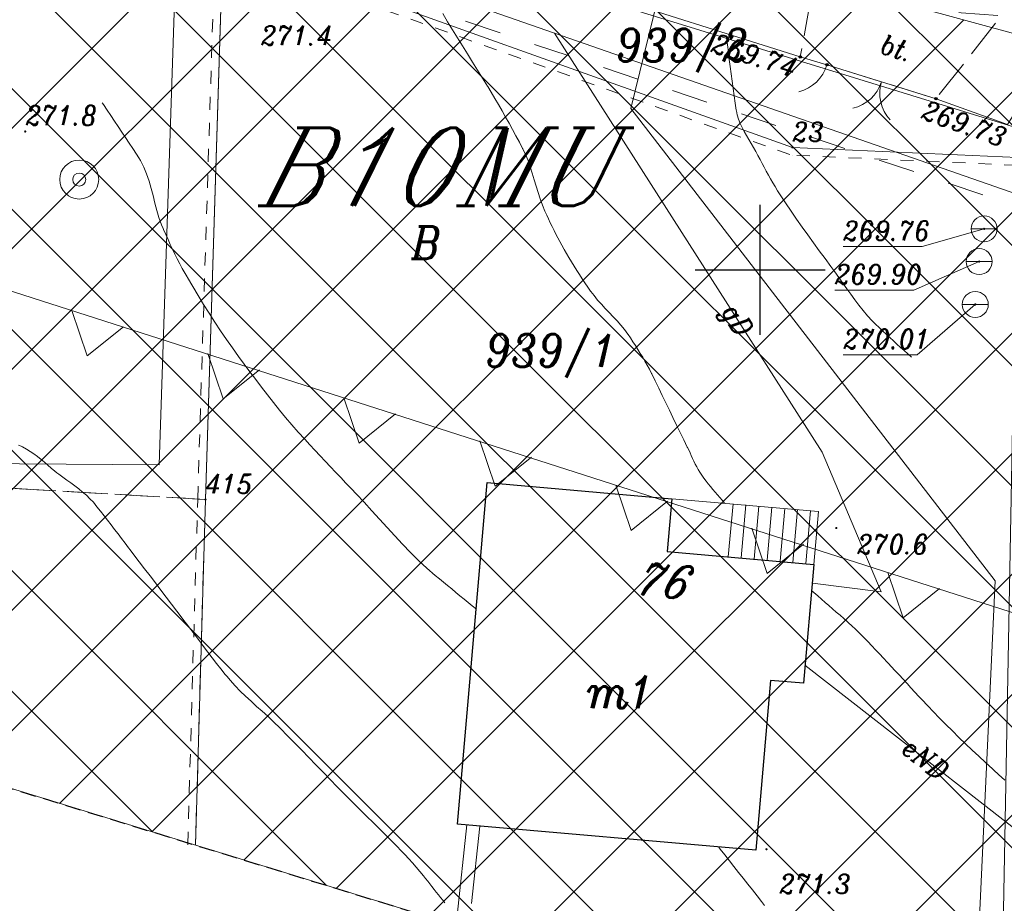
# Model space of a CAD drawing. Header units: metres. Extents: x 7435600 to 7436400, y 5537603 to 5538250.
# Tile 23 of 43: x 7436021 to 7436059, y 5537876 to 5537910. Entities that reach past the tile are written whole.
import ezdxf
from ezdxf.enums import TextEntityAlignment as Align

# ---------------------------------------------------------------- set-up
doc = ezdxf.new("R2010")
doc.units = ezdxf.units.M
doc.header["$MEASUREMENT"] = 0
for name, pattern in [('0.5_0.5', [1, 0.5, -0.5]), ('1.4_1.4', [2.8, 1.4, -1.4]), ('1.5_0.5', [2, 1.5, -0.5]), ('2', [0.9, 0.6, -0.3]), ('218-500', [1, 0.5, -0.5]), ('219-500', [0]), ('3117-500', [0]), ('ktok02-500', [0]), ('ktok04-500', [0])]:
    doc.linetypes.add(name, pattern=pattern)
doc.layers.get('0').update_dxf_attribs({"color": 2, "linetype": 'CONTINUOUS', "lineweight": 5})
doc.layers.add('!ramka', color=2, linetype='CONTINUOUS', lineweight=0)
doc.layers.add('BUIB02_02', color=7, linetype='CONTINUOUS', lineweight=0)
for name, color, linetype in [('140-Punkty robocze', 7, 'CONTINUOUS'), ('203-Punkt załamania granicy działki nie stabilizowany', 7, 'CONTINUOUS'), ('203-Punkt załamania granicy działki nie stabilizowany-Atr103', 7, 'CONTINUOUS'), ('203-Punkt załamania granicy działki nie stabilizowany-Atr104', 7, 'CONTINUOUS'), ('210-Oznaczenie użytku', 7, 'CONTINUOUS'), ('211-Nr działki', 7, 'CONTINUOUS'), ('217-Granica konturu klasyfikcyjnego', 7, 'CONTINUOUS'), ('218-Granica użytku', 7, 'CONTINUOUS'), ('218-Granica użytku po granicy działki', 7, 'CONTINUOUS'), ('219-Linia granicy', 7, 'CONTINUOUS'), ('238-Punkt adresowy budynku', 7, 'CONTINUOUS'), ('312-Budynek (powierzchnia)', 7, 'CONTINUOUS'), ('312-Numer ewidencyjny budynku-Atr124', 7, 'CONTINUOUS'), ('352-schody (powierzchnia)', 7, 'CONTINUOUS'), ('403-Punkt określonej wysokości', 7, 'CONTINUOUS'), ('811-Warstwica ciągła linia', 7, 'CONTINUOUS'), ('814-Warstwica pogrubiona linia', 7, 'CONTINUOUS'), ('995-Tekst dodatkowy duży', 7, 'CONTINUOUS'), ('brama (linia)', 7, 'CONTINUOUS'), ('brama (linia) - symbol', 7, 'CONTINUOUS'), ('furtka (linia)', 7, 'CONTINUOUS'), ('furtka (linia) - symbol', 7, 'CONTINUOUS'), ('Miejsce błędu lub ostrzeżenia po kontroli', 7, 'CONTINUOUS'), ('murek oporowy (linia)', 7, 'CONTINUOUS'), ('Nieprzekraczalna linia zabudowy', 7, 'CONTINUOUS'), ('ogrodzenie trwałe (linia)', 7, 'CONTINUOUS'), ('osadnik kanalizacji lokalnej (dół Chambeau) (punkt)', 7, 'CONTINUOUS'), ('plac (powierzchnia)', 7, 'CONTINUOUS'), ('plac (powierzchnia)-Atr17', 7, 'CONTINUOUS'), ('przewód elektroenergetyczny (linia)', 7, 'CONTINUOUS'), ('przewód elektroenergetyczny (linia)-Atr1', 7, 'CONTINUOUS'), ('przewód gazowy (linia)', 7, 'CONTINUOUS'), ('przewód gazowy (linia)-Atr1', 7, 'CONTINUOUS'), ('przewód wodociągowy (linia)', 7, 'CONTINUOUS'), ('punkt o określonej wysokości (sieć kanalizacyjna)', 7, 'CONTINUOUS'), ('punkt o określonej wysokości (sieć kanalizacyjna)-Atr2', 7, 'CONTINUOUS'), ('punkt wysokościowy naturalny', 7, 'CONTINUOUS'), ('punkt wysokościowy naturalny-Atr2', 7, 'CONTINUOUS'), ('punkt wysokościowy sztuczny', 7, 'CONTINUOUS'), ('punkt wysokościowy sztuczny-Atr2', 7, 'CONTINUOUS'), ('Strefa osuwisk potencjalnych', 7, 'CONTINUOUS'), ('studnia (punkt)', 7, 'CONTINUOUS'), ('Wstawianie ramki sekcyjnej z opisem', 7, 'CONTINUOUS'), ('Zakres', 7, 'CONTINUOUS')]:
    doc.layers.add(name, color=color, linetype=linetype)
doc.styles.get("Standard").update_dxf_attribs({"font": 'italic_1250.shx', "width": 0.75})
doc.linetypes.add('450-500k', pattern='A,2.5,0,[7,ksztalty.shx,S=0.714,R=0,X=0,Y=0],2.5', length=5)
doc.linetypes.add('902-500', pattern='A,3.75,0,[1,ksztalty.shx,S=0.5,R=0,X=0,Y=0],3.75', length=7.5)

# ---------------------------------------------------------------- blocks, each defined once
blk = doc.blocks.new('203')
at = {"linetype": 'Continuous', "lineweight": 0}
h = blk.add_hatch(color=0, dxfattribs=at)
edge = h.paths.add_edge_path()
edge.add_arc((0, 0), 0.045, 0, 360)
blk = doc.blocks.new('US07')
at = {"color": 0, "linetype": 'Continuous', "lineweight": 13}
for q in [(-0.5, 0), (0.5, 0)]:
    blk.add_line((0, 0), q, dxfattribs=at)
blk.add_circle((0, 0), 0.5, dxfattribs=at)
blk = doc.blocks.new('US13')
at = {"color": 0, "linetype": 'Continuous', "lineweight": 13}
for radius in [0.75, 0.25]:
    blk.add_circle((0, 0), radius, dxfattribs=at)
blk = doc.blocks.new('PW01')
at = {"linetype": 'Continuous', "lineweight": 13}
h = blk.add_hatch(color=0, dxfattribs=at)
edge = h.paths.add_edge_path()
edge.add_arc((0, 0), 0.045, 0, 360)
blk = doc.blocks.new('OK02')
at = {"color": 0, "linetype": 'Continuous', "lineweight": 0}
for centre, start, end in [((-1.5, 0), 0, 60), ((1.5, 0), 120, 180)]:
    blk.add_arc(centre, 1.5, start, end, dxfattribs=at)
blk = doc.blocks.new('OK04')
at = {"color": 0, "linetype": 'Continuous', "lineweight": 0}
blk.add_arc((1.5, 0.001), 1.5, 120, 180, dxfattribs=at)
blk = doc.blocks.new('PW02')
at = {"linetype": 'Continuous', "lineweight": 13}
h = blk.add_hatch(color=0, dxfattribs=at)
edge = h.paths.add_edge_path()
edge.add_arc((0, 0), 0.045, 0, 360)
blk = doc.blocks.new('RAMKA500K')
at = {"color": 0}
for p, q in [((50, 147.5), (50, 152.5)), ((47.5, 150), (52.5, 150))]:
    blk.add_line(p, q, dxfattribs=at)
blk = doc.blocks.new('PIKIETA')
at = {"color": 0}
blk.add_circle((0, 0), 0.045, dxfattribs=at)
blk = doc.blocks.new('801')
at = {"linetype": 'Continuous', "lineweight": 13}
h = blk.add_hatch(color=0, dxfattribs=at)
edge = h.paths.add_edge_path()
edge.add_arc((0, 0), 0.045, 0, 360)

msp = doc.modelspace()

# ---------------------------------------------------------------- hatches: boundary and pattern name
at = {"layer": 'BUIB02_02', "linetype": 'Continuous', "lineweight": 5}
h = msp.add_hatch(dxfattribs=at)
h.set_pattern_fill('CROSSHATCH', color=253, style=0, pattern_type=2)
h.set_pattern_definition([(45, (7435961.6253, 5537924.7712), (-2.319904, 2.319904), []), (315, (7435961.6253, 5537924.7712), (2.319904, 2.319904), [])])
h.paths.add_polyline_path([(7436043.44, 5537913.56), (7436060.08, 5537909.02), (7436072.46, 5537904.21), (7436080.45, 5537901.44), (7436125.26, 5537886.3), (7436123.85, 5537883.72), (7436121.78, 5537879.94), (7436111.81, 5537868.54), (7436097.96, 5537862.42), (7436082.82, 5537862.73), (7436056.09, 5537869.29), (7436015.82, 5537881.67), (7435957.74, 5537897.76), (7435948.84, 5537901.62), (7435934.32, 5537910.49), (7435934.03, 5537910.63), (7435939.24, 5537925.51), (7435940.01, 5537935.88), (7435938.04, 5537945.01), (7435935.67, 5537947.6), (7435945.85, 5537945.72), (7435954.28, 5537942.86), (7435969.69, 5537938.08), (7435996.02, 5537930.09), (7436005.99, 5537926.19), (7436016.39, 5537923.91), (7436023.56, 5537921.25)])

# ---------------------------------------------------------------- linework, layer by layer
at = {"layer": '!ramka', "color": 251, "linetype": 'Continuous', "lineweight": 13}
msp.add_3dface([(7435692.445, 5538052.761), (7436192.445, 5538052.761), (7436192.445, 5537747.761), (7435692.445, 5537747.761)], dxfattribs=at)
at = {"layer": '217-Granica konturu klasyfikcyjnego', "color": 3, "linetype": '1.5_0.5', "lineweight": 13, "flags": 128}
for points in [[(7436028.64, 5537891.16), (7435995.43, 5537893.07)], [(7436028.257, 5537877.847), (7436028.64, 5537891.16)]]:
    msp.add_lwpolyline(points, dxfattribs=at)
at = {"layer": '218-Granica użytku', "color": 3, "linetype": '218-500', "lineweight": 13, "flags": 128}
for points in [[(7436028.64, 5537891.16), (7435995.43, 5537893.07)], [(7435995.43, 5537893.07), (7436028.64, 5537891.16)]]:
    msp.add_lwpolyline(points, dxfattribs=at)
at = {"layer": '218-Granica użytku po granicy działki', "color": 3, "linetype": '0.5_0.5', "lineweight": 13}
for p, q in [((7436028.34, 5537891.169), (7436029.01, 5537912.569)), ((7436051.139, 5537904.438), (7436029.209, 5537912.278)), ((7436051.139, 5537904.438), (7436051.139, 5537904.438)), ((7436051.139, 5537904.438), (7436051.139, 5537904.438)), ((7436059.897, 5537904.03), (7436051.227, 5537904.42)), ((7436051.227, 5537904.42), (7436051.227, 5537904.42)), ((7436051.227, 5537904.42), (7436051.227, 5537904.42)), ((7436027.957, 5537877.856), (7436028.34, 5537891.169)), ((7436028.34, 5537891.169), (7436028.34, 5537891.169)), ((7436028.34, 5537891.169), (7436028.34, 5537891.169)), ((7436028.34, 5537891.169), (7436028.34, 5537891.169)), ((7436028.34, 5537891.169), (7436028.34, 5537891.169)), ((7436027.957, 5537877.856), (7436027.957, 5537877.856)), ((7436027.957, 5537877.856), (7436027.957, 5537877.856))]:
    msp.add_line(p, q, dxfattribs=at)
at = {"layer": '219-Linia granicy', "color": 3, "linetype": '219-500', "lineweight": 13, "flags": 128}
for points in [[(7436028.97, 5537915.01), (7436059.92, 5537905.46)], [(7436028.64, 5537891.16), (7436029.31, 5537912.56)], [(7436051.24, 5537904.72), (7436029.31, 5537912.56)], [(7436059.91, 5537904.33), (7436051.24, 5537904.72)], [(7436059.243, 5537868.457), (7436059.91, 5537904.33)], [(7436028.64, 5537891.16), (7436028.257, 5537877.847)]]:
    msp.add_lwpolyline(points, dxfattribs=at)
at = {"layer": '312-Budynek (powierzchnia)', "color": 251, "linetype": 'Continuous', "lineweight": 25, "flags": 128}
for points in [[(7436038.34, 5537878.65), (7436039.49, 5537891.81)], [(7436039.49, 5537891.81), (7436046.6, 5537891.19)], [(7436046.6, 5537891.19), (7436046.42, 5537889.15)], [(7436046.42, 5537889.15), (7436052.07, 5537888.66)], [(7436052.07, 5537888.66), (7436051.66, 5537884.08)], [(7436050.4, 5537884.19), (7436049.83, 5537877.65)], [(7436051.66, 5537884.08), (7436050.4, 5537884.19)], [(7436049.83, 5537877.65), (7436038.34, 5537878.65)]]:
    msp.add_lwpolyline(points, dxfattribs=at)
at = {"layer": '352-schody (powierzchnia)', "color": 251, "linetype": 'Continuous', "lineweight": 13}
for p, q in [((7436046.6, 5537891.19), (7436046.42, 5537889.15)), ((7436052.24, 5537890.7), (7436046.6, 5537891.19)), ((7436048.96, 5537890.99), (7436048.77, 5537888.95)), ((7436049.45, 5537890.95), (7436049.27, 5537888.91)), ((7436049.95, 5537890.9), (7436049.77, 5537888.86)), ((7436050.45, 5537890.86), (7436050.27, 5537888.82)), ((7436050.95, 5537890.81), (7436050.77, 5537888.78)), ((7436051.44, 5537890.77), (7436051.26, 5537888.73)), ((7436051.94, 5537890.72), (7436051.76, 5537888.69)), ((7436052.07, 5537888.66), (7436052.24, 5537890.7)), ((7436046.42, 5537889.15), (7436052.07, 5537888.66))]:
    msp.add_line(p, q, dxfattribs=at)
at = {"layer": '811-Warstwica ciągła linia', "color": 32, "linetype": 'Continuous', "lineweight": 13, "flags": 128}
for points in [[(7436048.62, 5537891.02), (7436048.533, 5537891.127), (7436048.445, 5537891.233), (7436048.356, 5537891.338), (7436048.267, 5537891.443), (7436048.177, 5537891.548), (7436048.089, 5537891.654), (7436048.001, 5537891.76), (7436047.915, 5537891.868), (7436047.831, 5537891.978), (7436047.75, 5537892.09), (7436047.674, 5537892.205), (7436047.612, 5537892.309), (7436047.554, 5537892.414), (7436047.5, 5537892.521), (7436047.447, 5537892.63), (7436047.396, 5537892.739), (7436047.346, 5537892.849), (7436047.296, 5537892.958), (7436047.245, 5537893.067), (7436047.2, 5537893.16), (7436047.192, 5537893.176), (7436047.053, 5537893.459), (7436046.915, 5537893.743), (7436046.777, 5537894.027), (7436046.641, 5537894.312), (7436046.504, 5537894.596), (7436046.367, 5537894.881), (7436046.23, 5537895.165), (7436046.092, 5537895.449), (7436045.953, 5537895.733), (7436045.82, 5537896), (7436045.812, 5537896.016), (7436045.732, 5537896.173), (7436045.648, 5537896.328), (7436045.562, 5537896.482), (7436045.474, 5537896.635), (7436045.383, 5537896.786), (7436045.29, 5537896.936), (7436045.195, 5537897.085), (7436045.099, 5537897.232), (7436045, 5537897.379), (7436044.91, 5537897.51), (7436044.9, 5537897.524), (7436044.769, 5537897.7), (7436044.63, 5537897.87), (7436044.486, 5537898.034), (7436044.337, 5537898.196), (7436044.186, 5537898.355), (7436044.035, 5537898.515), (7436043.885, 5537898.676), (7436043.74, 5537898.84), (7436043.601, 5537899.009), (7436043.48, 5537899.17), (7436043.47, 5537899.184), (7436043.359, 5537899.341), (7436043.25, 5537899.5), (7436043.143, 5537899.659), (7436043.038, 5537899.819), (7436042.934, 5537899.98), (7436042.832, 5537900.143), (7436042.732, 5537900.307), (7436042.634, 5537900.472), (7436042.537, 5537900.638), (7436042.45, 5537900.79), (7436042.441, 5537900.805), (7436042.362, 5537900.948), (7436042.285, 5537901.091), (7436042.208, 5537901.234), (7436042.133, 5537901.378), (7436042.06, 5537901.523), (7436041.988, 5537901.668), (7436041.917, 5537901.814), (7436041.848, 5537901.961), (7436041.78, 5537902.108), (7436041.72, 5537902.24), (7436041.713, 5537902.256), (7436041.615, 5537902.494), (7436041.528, 5537902.735), (7436041.448, 5537902.98), (7436041.373, 5537903.227), (7436041.3, 5537903.474), (7436041.225, 5537903.72), (7436041.146, 5537903.965), (7436041.059, 5537904.207), (7436040.962, 5537904.444), (7436040.86, 5537904.66), (7436040.852, 5537904.676), (7436040.725, 5537904.92), (7436040.596, 5537905.164), (7436040.465, 5537905.406), (7436040.333, 5537905.647), (7436040.198, 5537905.888), (7436040.061, 5537906.127), (7436039.923, 5537906.365), (7436039.784, 5537906.602), (7436039.643, 5537906.839), (7436039.51, 5537907.06), (7436039.501, 5537907.075), (7436039.31, 5537907.387), (7436039.118, 5537907.697), (7436038.924, 5537908.006), (7436038.73, 5537908.315), (7436038.536, 5537908.624), (7436038.343, 5537908.934), (7436038.151, 5537909.244), (7436037.961, 5537909.556), (7436037.774, 5537909.87)], [(7436039.07, 5537886.94), (7436038.912, 5537887.069), (7436038.754, 5537887.198), (7436038.596, 5537887.326), (7436038.437, 5537887.455), (7436038.279, 5537887.583), (7436038.121, 5537887.712), (7436037.963, 5537887.841), (7436037.805, 5537887.97), (7436037.647, 5537888.1), (7436037.49, 5537888.23), (7436037.16, 5537888.516), (7436036.84, 5537888.813), (7436036.529, 5537889.12), (7436036.225, 5537889.434), (7436035.927, 5537889.754), (7436035.632, 5537890.077), (7436035.338, 5537890.403), (7436035.045, 5537890.728), (7436034.749, 5537891.051), (7436034.45, 5537891.37), (7436034.25, 5537891.58), (7436034.05, 5537891.79), (7436033.85, 5537892), (7436033.651, 5537892.211), (7436033.451, 5537892.421), (7436033.252, 5537892.632), (7436033.054, 5537892.843), (7436032.855, 5537893.055), (7436032.657, 5537893.267), (7436032.46, 5537893.48), (7436032.21, 5537893.755), (7436031.966, 5537894.034), (7436031.726, 5537894.317), (7436031.49, 5537894.603), (7436031.257, 5537894.892), (7436031.028, 5537895.184), (7436030.801, 5537895.478), (7436030.576, 5537895.774), (7436030.353, 5537896.071), (7436030.13, 5537896.37), (7436029.91, 5537896.67), (7436029.676, 5537896.997), (7436029.446, 5537897.326), (7436029.221, 5537897.658), (7436029, 5537897.993), (7436028.782, 5537898.33), (7436028.568, 5537898.669), (7436028.358, 5537899.011), (7436028.15, 5537899.356), (7436027.945, 5537899.704), (7436027.93, 5537899.73), (7436027.748, 5537900.055), (7436027.65, 5537900.239), (7436027.556, 5537900.423), (7436027.463, 5537900.609), (7436027.373, 5537900.796), (7436027.285, 5537900.984), (7436027.198, 5537901.172), (7436027.113, 5537901.361), (7436027.028, 5537901.55), (7436027.01, 5537901.59), (7436026.947, 5537901.741), (7436026.85, 5537902.014), (7436026.766, 5537902.292), (7436026.692, 5537902.575), (7436026.621, 5537902.859), (7436026.548, 5537903.141), (7436026.468, 5537903.42), (7436026.376, 5537903.694), (7436026.267, 5537903.959), (7436026.135, 5537904.214), (7436026.07, 5537904.32), (7436025.981, 5537904.457), (7436025.842, 5537904.671), (7436025.702, 5537904.884), (7436025.561, 5537905.096), (7436025.42, 5537905.308), (7436025.279, 5537905.52), (7436025.137, 5537905.731), (7436024.995, 5537905.942), (7436024.853, 5537906.154), (7436024.711, 5537906.365), (7436024.66, 5537906.44)], [(7436037.86, 5537875.62), (7436037.777, 5537875.725), (7436037.694, 5537875.83), (7436037.611, 5537875.935), (7436037.528, 5537876.04), (7436037.445, 5537876.145), (7436037.362, 5537876.25), (7436037.28, 5537876.355), (7436037.197, 5537876.46), (7436037.113, 5537876.565), (7436037.03, 5537876.67), (7436036.893, 5537876.838), (7436036.753, 5537877.003), (7436036.61, 5537877.166), (7436036.465, 5537877.326), (7436036.317, 5537877.485), (7436036.168, 5537877.642), (7436036.017, 5537877.798), (7436035.865, 5537877.952), (7436035.713, 5537878.106), (7436035.56, 5537878.26), (7436035.431, 5537878.389), (7436035.301, 5537878.517), (7436035.171, 5537878.645), (7436035.04, 5537878.772), (7436034.909, 5537878.9), (7436034.779, 5537879.027), (7436034.648, 5537879.154), (7436034.518, 5537879.282), (7436034.389, 5537879.411), (7436034.26, 5537879.54), (7436033.985, 5537879.818), (7436033.712, 5537880.098), (7436033.439, 5537880.378), (7436033.166, 5537880.658), (7436032.894, 5537880.939), (7436032.621, 5537881.219), (7436032.349, 5537881.5), (7436032.076, 5537881.781), (7436031.804, 5537882.061), (7436031.53, 5537882.34), (7436031.25, 5537882.613), (7436031.039, 5537882.809), (7436030.825, 5537883.002), (7436030.61, 5537883.193), (7436030.396, 5537883.386), (7436030.185, 5537883.581), (7436029.979, 5537883.78), (7436029.779, 5537883.986), (7436029.587, 5537884.199), (7436029.47, 5537884.34), (7436029.405, 5537884.421), (7436029.236, 5537884.635), (7436029.068, 5537884.849), (7436028.901, 5537885.065), (7436028.735, 5537885.281), (7436028.57, 5537885.498), (7436028.405, 5537885.714), (7436028.241, 5537885.932), (7436028.077, 5537886.149), (7436027.912, 5537886.366), (7436027.81, 5537886.5), (7436027.747, 5537886.583), (7436027.54, 5537886.855), (7436027.333, 5537887.127), (7436027.126, 5537887.399), (7436026.919, 5537887.671), (7436026.712, 5537887.943), (7436026.505, 5537888.215), (7436026.298, 5537888.487), (7436026.091, 5537888.759), (7436025.884, 5537889.031), (7436025.74, 5537889.22), (7436025.677, 5537889.303), (7436025.544, 5537889.479), (7436025.41, 5537889.655), (7436025.277, 5537889.831), (7436025.143, 5537890.007), (7436025.009, 5537890.182), (7436024.874, 5537890.357), (7436024.739, 5537890.532), (7436024.602, 5537890.706), (7436024.464, 5537890.879), (7436024.39, 5537890.97), (7436024.323, 5537891.05), (7436024.193, 5537891.189), (7436024.055, 5537891.32), (7436023.911, 5537891.445), (7436023.762, 5537891.565), (7436023.609, 5537891.681), (7436023.454, 5537891.795), (7436023.299, 5537891.908), (7436023.143, 5537892.021), (7436022.989, 5537892.137), (7436022.92, 5537892.19), (7436022.838, 5537892.255), (7436022.705, 5537892.365), (7436022.573, 5537892.477), (7436022.441, 5537892.59), (7436022.309, 5537892.701), (7436022.174, 5537892.809), (7436022.037, 5537892.913), (7436021.897, 5537893.01), (7436021.752, 5537893.1), (7436021.601, 5537893.181), (7436021.54, 5537893.21), (7436021.445, 5537893.253)], [(7436059.424, 5537880.354), (7436059.18, 5537880.568), (7436058.99, 5537880.74), (7436058.938, 5537880.787), (7436058.678, 5537881.027), (7436058.419, 5537881.268), (7436058.162, 5537881.51), (7436057.906, 5537881.753), (7436057.652, 5537881.997), (7436057.4, 5537882.244), (7436057.149, 5537882.492), (7436056.901, 5537882.742), (7436056.655, 5537882.995), (7436056.46, 5537883.2), (7436056.412, 5537883.251), (7436056.259, 5537883.414), (7436056.107, 5537883.578), (7436055.955, 5537883.742), (7436055.804, 5537883.907), (7436055.653, 5537884.072), (7436055.502, 5537884.237), (7436055.35, 5537884.401), (7436055.198, 5537884.565), (7436055.046, 5537884.728), (7436054.94, 5537884.84), (7436054.892, 5537884.891), (7436054.742, 5537885.05), (7436054.593, 5537885.21), (7436054.444, 5537885.37), (7436054.294, 5537885.529), (7436054.143, 5537885.687), (7436053.991, 5537885.844), (7436053.836, 5537885.999), (7436053.68, 5537886.151), (7436053.52, 5537886.3), (7436053.41, 5537886.4), (7436053.358, 5537886.446), (7436053.215, 5537886.572), (7436053.073, 5537886.698), (7436052.929, 5537886.822), (7436052.786, 5537886.947), (7436052.643, 5537887.072), (7436052.5, 5537887.196), (7436052.356, 5537887.321), (7436052.213, 5537887.446), (7436052.07, 5537887.571), (7436051.98, 5537887.65)], [(7436050.17, 5537875.53), (7436050.053, 5537875.677), (7436049.876, 5537875.901), (7436049.698, 5537876.125), (7436049.521, 5537876.349), (7436049.344, 5537876.573), (7436049.167, 5537876.797), (7436048.99, 5537877.021), (7436048.813, 5537877.245), (7436048.637, 5537877.469), (7436048.46, 5537877.694), (7436048.4, 5537877.77)]]:
    msp.add_lwpolyline(points, dxfattribs=at)
at = {"layer": '814-Warstwica pogrubiona linia', "color": 32, "linetype": 'Continuous', "lineweight": 13, "flags": 128}
msp.add_lwpolyline([(7436055.82, 5537896.64), (7436055.681, 5537896.766), (7436055.542, 5537896.891), (7436055.403, 5537897.017), (7436055.264, 5537897.143), (7436055.125, 5537897.269), (7436054.987, 5537897.396), (7436054.849, 5537897.523), (7436054.712, 5537897.651), (7436054.576, 5537897.78), (7436054.44, 5537897.91), (7436054.307, 5537898.043), (7436054.129, 5537898.235), (7436053.959, 5537898.434), (7436053.796, 5537898.639), (7436053.637, 5537898.848), (7436053.482, 5537899.061), (7436053.33, 5537899.275), (7436053.179, 5537899.49), (7436053.027, 5537899.706), (7436052.874, 5537899.92), (7436052.83, 5537899.98), (7436052.719, 5537900.132), (7436052.497, 5537900.435), (7436052.275, 5537900.737), (7436052.054, 5537901.041), (7436051.835, 5537901.345), (7436051.617, 5537901.65), (7436051.401, 5537901.957), (7436051.188, 5537902.266), (7436050.978, 5537902.577), (7436050.772, 5537902.892), (7436050.67, 5537903.05), (7436050.571, 5537903.209), (7436050.483, 5537903.356), (7436050.398, 5537903.504), (7436050.315, 5537903.652), (7436050.233, 5537903.802), (7436050.152, 5537903.952), (7436050.072, 5537904.102), (7436049.992, 5537904.253), (7436049.912, 5537904.404), (7436049.84, 5537904.54), (7436049.832, 5537904.555), (7436049.745, 5537904.71), (7436049.654, 5537904.864), (7436049.562, 5537905.018), (7436049.471, 5537905.172), (7436049.383, 5537905.327), (7436049.301, 5537905.484), (7436049.227, 5537905.644), (7436049.163, 5537905.807), (7436049.113, 5537905.975), (7436049.08, 5537906.13), (7436049.077, 5537906.147), (7436049.033, 5537906.426), (7436048.992, 5537906.706), (7436048.953, 5537906.986), (7436048.916, 5537907.266), (7436048.88, 5537907.546), (7436048.845, 5537907.827), (7436048.809, 5537908.107), (7436048.773, 5537908.387), (7436048.736, 5537908.667), (7436048.7, 5537908.93)], dxfattribs=at)
at = {"layer": 'brama (linia)', "color": 251, "linetype": 'ktok02-500', "lineweight": 13, "flags": 128}
msp.add_lwpolyline([(7436056.77, 5537906.59), (7436052.57, 5537907.9)], dxfattribs=at)
at = {"layer": 'furtka (linia)', "color": 251, "linetype": 'ktok04-500', "lineweight": 13, "flags": 128}
msp.add_lwpolyline([(7436052.57, 5537907.9), (7436051.54, 5537908.2)], dxfattribs=at)
at = {"layer": 'Miejsce błędu lub ostrzeżenia po kontroli', "color": 214, "linetype": '1.4_1.4', "lineweight": 13, "flags": 128}
msp.add_lwpolyline([(7436121.51, 5537879.44), (7436086.31, 5537893.58), (7436036.83, 5537910.19), (7435996.36, 5537923.13), (7435965.36, 5537932.47), (7435931.39, 5537911.93)], dxfattribs=at)
at = {"layer": 'murek oporowy (linia)', "color": 251, "lineweight": 13}
msp.add_line((7436038.701, 5537878.626), (7436038.335, 5537875.144), dxfattribs=at)
at = {"layer": 'murek oporowy (linia)', "color": 251, "linetype": 'Continuous', "lineweight": 13}
for p, q in [((7436038.95, 5537878.6), (7436038.701, 5537878.626)), ((7436039.199, 5537878.574), (7436038.95, 5537878.6))]:
    msp.add_line(p, q, dxfattribs=at)
at = {"layer": 'murek oporowy (linia)', "color": 251, "linetype": '450-500k', "lineweight": 13}
msp.add_line((7436039.199, 5537878.574), (7436038.885, 5537875.596), dxfattribs=at)
at = {"layer": 'Nieprzekraczalna linia zabudowy', "color": 251, "linetype": '3117-500', "lineweight": 13, "flags": 128}
for points in [[(7435948.76, 5537922.44), (7436069.38, 5537883.7), (7436110.71, 5537868.05)], [(7435948.76, 5537922.44), (7436069.38, 5537883.7), (7436110.71, 5537868.05)], [(7435948.76, 5537922.44), (7436069.38, 5537883.7), (7436110.71, 5537868.05)], [(7436023.498, 5537898.436), (7436024.09, 5537896.69), (7436025.483, 5537897.812)], [(7436028.735, 5537896.778), (7436029.327, 5537895.032), (7436030.72, 5537896.155)], [(7436033.969, 5537895.075), (7436034.562, 5537893.328), (7436035.954, 5537894.451)], [(7436039.206, 5537893.417), (7436039.798, 5537891.671), (7436041.191, 5537892.794)], [(7436044.441, 5537891.713), (7436045.033, 5537889.967), (7436046.426, 5537891.09)], [(7436049.677, 5537890.056), (7436050.27, 5537888.31), (7436051.662, 5537889.432)], [(7436054.912, 5537888.352), (7436055.504, 5537886.606), (7436056.897, 5537887.729)]]:
    msp.add_lwpolyline(points, dxfattribs=at)
at = {"layer": 'ogrodzenie trwałe (linia)', "color": 251, "linetype": '902-500', "lineweight": 13, "flags": 128}
for points in [[(7436028.64, 5537891.16), (7436029.31, 5537912.52), (7436029.1, 5537915.19), (7436039.74, 5537911.95), (7436043.23, 5537910.84), (7436051.54, 5537908.2)], [(7436068.99, 5537904.06), (7436060.35, 5537906.93), (7436059.52, 5537905.6), (7436056.77, 5537906.59)]]:
    msp.add_lwpolyline(points, dxfattribs=at)
at = {"layer": 'plac (powierzchnia)', "color": 251, "linetype": '1.5_0.5', "lineweight": 13, "flags": 128}
msp.add_lwpolyline([(7436051.95, 5537910.49), (7436051.54, 5537908.2), (7436052.57, 5537907.9), (7436056.77, 5537906.59), (7436059.28, 5537909.79), (7436057.74, 5537909.9)], close=True, dxfattribs=at)
at = {"layer": 'przewód elektroenergetyczny (linia)', "color": 1, "linetype": 'Continuous', "lineweight": 13, "flags": 128}
msp.add_lwpolyline([(7436062.95, 5537876.03), (7436051.72, 5537884.78)], dxfattribs=at)
at = {"layer": 'przewód gazowy (linia)', "color": 40, "linetype": 'Continuous', "lineweight": 13, "flags": 128}
for points in [[(7436027.58, 5537914.17), (7436026.86, 5537892.49), (7436016.09, 5537892.57), (7435975.342, 5537892.884)], [(7436068.8, 5537899.81), (7436042.08, 5537909.12), (7436027.58, 5537914.17)], [(7436042.08, 5537909.12), (7436052.38, 5537892.98), (7436054.65, 5537887.6), (7436052.01, 5537887.94)]]:
    msp.add_lwpolyline(points, dxfattribs=at)
at = {"layer": 'przewód wodociągowy (linia)', "color": 5, "linetype": 'Continuous', "lineweight": 13, "flags": 128}
msp.add_lwpolyline([(7436058.146, 5537868.724), (7436059.04, 5537888.03), (7436045.02, 5537906.21), (7436046.22, 5537911.14), (7436048.01, 5537922.74), (7436048.79, 5537930.48), (7436048.79, 5537933.76)], dxfattribs=at)
at = {"layer": 'punkt o określonej wysokości (sieć kanalizacyjna)-Atr2', "color": 251, "lineweight": 13, "flags": 128}
for points in [[(7436058.62, 5537901.58), (7436056.24, 5537900.9), (7436053.19, 5537900.9)], [(7436058.43, 5537900.32), (7436055.92, 5537899.22), (7436052.875, 5537899.22)], [(7436058.28, 5537898.67), (7436056.04, 5537896.73), (7436053.197, 5537896.73)]]:
    msp.add_lwpolyline(points, dxfattribs=at)
at = {"layer": 'Strefa osuwisk potencjalnych', "color": 253, "linetype": 'Continuous', "lineweight": 13, "flags": 128}
msp.add_lwpolyline([(7435954.28, 5537942.86), (7435969.69, 5537938.08), (7435996.02, 5537930.09), (7436005.99, 5537926.19), (7436016.39, 5537923.91), (7436023.56, 5537921.25), (7436043.44, 5537913.56), (7436060.08, 5537909.02), (7436072.46, 5537904.21), (7436080.45, 5537901.44), (7436125.26, 5537886.3), (7436123.85, 5537883.72), (7436121.78, 5537879.94), (7436111.81, 5537868.54), (7436097.96, 5537862.42), (7436082.82, 5537862.73), (7436056.09, 5537869.29), (7436015.82, 5537881.67), (7435957.74, 5537897.76)], dxfattribs=at)
msp.add_lwpolyline([(7435954.28, 5537942.86), (7435969.69, 5537938.08), (7435996.02, 5537930.09), (7436005.99, 5537926.19), (7436016.39, 5537923.91), (7436023.56, 5537921.25), (7436043.44, 5537913.56), (7436060.08, 5537909.02), (7436072.46, 5537904.21), (7436080.45, 5537901.44), (7436125.26, 5537886.3), (7436123.85, 5537883.72), (7436121.78, 5537879.94), (7436111.81, 5537868.54), (7436097.96, 5537862.42), (7436082.82, 5537862.73), (7436056.09, 5537869.29), (7436015.82, 5537881.67), (7435957.74, 5537897.76)], dxfattribs=at)
msp.add_lwpolyline([(7435954.28, 5537942.86), (7435969.69, 5537938.08), (7435996.02, 5537930.09), (7436005.99, 5537926.19), (7436016.39, 5537923.91), (7436023.56, 5537921.25), (7436043.44, 5537913.56), (7436060.08, 5537909.02), (7436072.46, 5537904.21), (7436080.45, 5537901.44), (7436125.26, 5537886.3), (7436123.85, 5537883.72), (7436121.78, 5537879.94), (7436111.81, 5537868.54), (7436097.96, 5537862.42), (7436082.82, 5537862.73), (7436056.09, 5537869.29), (7436015.82, 5537881.67), (7435957.74, 5537897.76)], dxfattribs=at)
at = {"layer": 'Zakres', "color": 5, "linetype": '2', "lineweight": 30, "flags": 128}
msp.add_lwpolyline([(7435791.95, 5538004.83), (7435788.55, 5537993.08), (7435787.96, 5537986.53), (7435787.35, 5537979.77), (7435791.23, 5537966.98), (7435799.62, 5537956.58), (7435811.29, 5537950.08), (7435839.35, 5537940.91), (7435847.93, 5537935.74), (7435857.59, 5537931.73), (7435868.01, 5537930.77), (7435873.84, 5537931.1), (7435927.63, 5537913.78), (7435934.32, 5537910.49), (7435948.84, 5537901.62), (7435957.74, 5537897.76), (7436015.82, 5537881.67), (7436056.09, 5537869.29), (7436058.12, 5537868.73), (7436082.82, 5537862.73), (7436097.96, 5537862.42), (7436111.81, 5537868.54), (7436121.78, 5537879.94), (7436129.89, 5537894.76), (7436134.11, 5537909.18), (7436131.89, 5537924.04), (7436123.64, 5537936.6), (7436110.88, 5537944.55), (7436055.14, 5537964.31), (7436052.48, 5537965.13), (7436027.84, 5537971.72), (7435999.56, 5537979.44), (7435995.34, 5537981.24), (7435974.61, 5537991.35), (7435974.21, 5537991.54), (7435952.34, 5538001.86), (7435940.13, 5538005.1), (7435927.06, 5538006.13), (7435886.07, 5538018.53), (7435885.05, 5538018.82), (7435855.64, 5538026.76), (7435837.67, 5538033.11), (7435824.44, 5538035.07), (7435811.44, 5538031.93), (7435800.57, 5538024.15), (7435795.41, 5538016.01), (7435793.41, 5538012.85)], close=True, dxfattribs=at)

# ---------------------------------------------------------------- block references
at = {"layer": '140-Punkty robocze', "color": 1, "linetype": 'Continuous', "lineweight": 13}
for p in [(7436051.54, 5537908.2), (7436052.57, 5537907.9), (7436056.77, 5537906.59)]:
    msp.add_blockref('PIKIETA', p, dxfattribs=at)
at = {"layer": '203-Punkt załamania granicy działki nie stabilizowany', "color": 3, "linetype": 'Continuous', "lineweight": 13}
for p in [(7436051.24, 5537904.72), (7436028.64, 5537891.16)]:
    msp.add_blockref('203', p, dxfattribs=at)
at = {"layer": '403-Punkt określonej wysokości', "color": 251, "linetype": 'Continuous', "lineweight": 13}
for p in [(7436051.54, 5537908.2), (7436052.57, 5537907.9), (7436056.77, 5537906.59)]:
    msp.add_blockref('801', p, dxfattribs=at)
at = {"layer": 'brama (linia) - symbol', "color": 251, "linetype": 'Continuous', "lineweight": 13, "rotation": 162.677}
msp.add_blockref('OK02', (7436054.67, 5537907.245), dxfattribs=at)
at = {"layer": 'furtka (linia) - symbol', "color": 251, "linetype": 'Continuous', "lineweight": 13, "rotation": 163.761}
msp.add_blockref('OK04', (7436052.57, 5537907.9), dxfattribs=at)
at = {"layer": 'osadnik kanalizacji lokalnej (dół Chambeau) (punkt)', "color": 251, "linetype": 'Continuous', "lineweight": 13}
for p in [(7436058.62, 5537901.58), (7436058.43, 5537900.32), (7436058.28, 5537898.67)]:
    msp.add_blockref('US07', p, dxfattribs=at)
at = {"layer": 'punkt o określonej wysokości (sieć kanalizacyjna)', "color": 34, "linetype": 'Continuous', "lineweight": 13}
for p in [(7436058.62, 5537901.58), (7436058.43, 5537900.32), (7436058.28, 5537898.67)]:
    msp.add_blockref('PW01', p, dxfattribs=at)
at = {"layer": 'punkt wysokościowy naturalny', "color": 251, "linetype": 'Continuous', "lineweight": 13}
for p in [(7436021.7, 5537905.33), (7436052.93, 5537890.06), (7436050.24, 5537877.69)]:
    msp.add_blockref('PW01', p, dxfattribs=at)
at = {"layer": 'punkt wysokościowy sztuczny', "color": 251, "linetype": 'Continuous', "lineweight": 13}
for p in [(7436051.54, 5537908.2), (7436056.77, 5537906.59)]:
    msp.add_blockref('PW02', p, dxfattribs=at)
at = {"layer": 'studnia (punkt)', "color": 251, "linetype": 'Continuous', "lineweight": 13, "rotation": 179.999}
msp.add_blockref('US13', (7436023.78, 5537903.48), dxfattribs=at)
at = {"layer": 'Wstawianie ramki sekcyjnej z opisem', "color": 251, "linetype": 'Continuous', "lineweight": 13}
msp.add_blockref('RAMKA500K', (7436000, 5537750), dxfattribs=at)

# ---------------------------------------------------------------- texts
at = {"layer": '203-Punkt załamania granicy działki nie stabilizowany-Atr103', "color": 251, "lineweight": 13, "width": 0.9}
msp.add_text('23', height=0.75, dxfattribs=at).set_placement((7436051.24, 5537904.72), align=Align.BOTTOM_LEFT)
msp.add_text('23', height=0.75, dxfattribs=at).set_placement((7436051.24, 5537904.72), align=Align.BOTTOM_LEFT)
at = {"layer": '203-Punkt załamania granicy działki nie stabilizowany-Atr104', "color": 251, "lineweight": 13, "width": 0.9}
msp.add_text('415', height=0.75, dxfattribs=at).set_placement((7436028.64, 5537891.16), align=Align.BOTTOM_LEFT)
at = {"layer": '210-Oznaczenie użytku', "color": 3, "linetype": 'Continuous', "lineweight": 13, "width": 0.9}
msp.add_text('B', height=1.25, dxfattribs=at).set_placement((7436036.57, 5537900.42))
at = {"layer": '211-Nr działki', "color": 3, "linetype": 'Continuous', "lineweight": 13, "width": 0.9}
for s, p in [('939/2', (7436044.44, 5537908.03)), ('939/1', (7436039.4, 5537896.27))]:
    msp.add_text(s, height=1.25, dxfattribs=at).set_placement(p)
at = {"layer": '238-Punkt adresowy budynku', "color": 251, "linetype": 'Continuous', "lineweight": 13, "oblique": 15, "width": 0.9}
msp.add_text('76', height=1.25, rotation=355.234, dxfattribs=at).set_placement((7436046.26, 5537888.66), align=Align.TOP_CENTER)
at = {"layer": '312-Numer ewidencyjny budynku-Atr124', "color": 251, "lineweight": 13, "width": 0.9}
msp.add_text('m1', height=1.25, dxfattribs=at).set_placement((7436044.63, 5537883.75), align=Align.MIDDLE_CENTER)
at = {"layer": '995-Tekst dodatkowy duży', "color": 214, "linetype": 'Continuous', "lineweight": 13, "oblique": 15, "width": 0.9}
msp.add_text('B10MU', height=3, dxfattribs=at).set_placement((7436030.67, 5537902.47))
at = {"layer": 'plac (powierzchnia)-Atr17', "color": 251, "lineweight": 13, "width": 0.9}
msp.add_text('bt.', height=0.75, rotation=-17.323, dxfattribs=at).set_placement((7436054.55, 5537908.37))
at = {"layer": 'przewód elektroenergetyczny (linia)-Atr1', "color": 1, "lineweight": 13, "width": 0.9}
msp.add_text('eND', height=0.75, rotation=-37.925, dxfattribs=at).set_placement((7436055.61, 5537881.75), align=Align.MIDDLE_LEFT)
at = {"layer": 'przewód gazowy (linia)-Atr1', "color": 251, "lineweight": 13, "width": 0.9}
msp.add_text('gD', height=0.75, rotation=-57.456, dxfattribs=at).set_placement((7436048.8, 5537898.59), align=Align.MIDDLE_LEFT)
at = {"layer": 'punkt o określonej wysokości (sieć kanalizacyjna)-Atr2', "color": 34, "lineweight": 13, "width": 0.9}
for s, p in [('269.76', (7436053.19, 5537900.908)), ('269.90', (7436052.875, 5537899.228)), ('270.01', (7436053.197, 5537896.738))]:
    msp.add_text(s, height=0.75, dxfattribs=at).set_placement(p, align=Align.BOTTOM_LEFT)
at = {"layer": 'punkt wysokościowy naturalny-Atr2', "color": 251, "lineweight": 13, "width": 0.9}
for s, p in [('271.4', (7436030.78, 5537908.65)), ('271.8', (7436021.72, 5537905.58)), ('270.6', (7436053.73, 5537889.06)), ('271.3', (7436050.74, 5537875.98))]:
    msp.add_text(s, height=0.75, dxfattribs=at).set_placement(p)
at = {"layer": 'punkt wysokościowy sztuczny-Atr2', "color": 251, "lineweight": 9, "width": 0.9}
for s, rotation, p in [('269.74', 342.375, (7436048.07, 5537908.41)), ('269.73', 340.201, (7436056.15, 5537905.85))]:
    msp.add_text(s, height=0.75, rotation=rotation, dxfattribs=at).set_placement(p)

doc.saveas('drawing.dxf')
